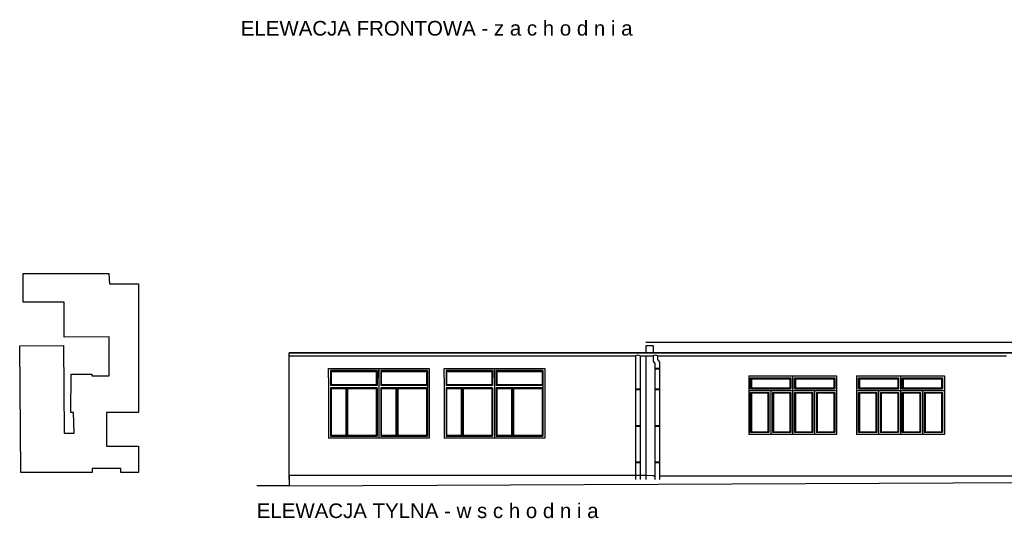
# Model space of a CAD drawing. Header units: millimetres. Extents: x -40063 to 512011, y 350190 to 687060.
# Tile 1 of 256: x -40063 to -13138, y 488421 to 502062. Entities that reach past the tile are written whole.
import ezdxf

# ---------------------------------------------------------------- set-up
doc = ezdxf.new("R2010")
doc.units = ezdxf.units.MM
for name, color, linetype in [('2D - Ogólne', 8, 'Continuous'), ('Konstrukcja - Ściany zew', 8, 'Continuous'), ('Opisy - Teksty', 8, 'Continuous')]:
    doc.layers.add(name, color=color, linetype=linetype)
doc.styles.add('GENERATED_STYLE_1', font='arial.ttf')

msp = doc.modelspace()

# ---------------------------------------------------------------- linework, layer by layer
at = {"layer": '2D - Ogólne', "linetype": 'Continuous'}
for p, q in [((-39963.88956, 495118.8224), (-37625.97413, 495118.8224)), ((-39963.88956, 494333.92449), (-39963.88956, 495118.8224)), ((-37625.97413, 495118.8224), (-37609.07911, 494837.34252)), ((-37609.07911, 494837.34252), (-36813.38662, 494837.34252)), ((-36813.38662, 494837.34252), (-36813.38659, 491318.3124)), ((-38847.82344, 494333.92449), (-39963.88956, 494333.92449)), ((-38847.82344, 493380.67769), (-38847.82344, 494333.92449)), ((-37617.18311, 493386.83139), (-38847.82344, 493380.67769)), ((-37617.18311, 492321.08511), (-37617.18311, 493386.83139)), ((-40063.33377, 493142.9162), (-38863.48462, 493150.7205)), ((-40031.21956, 489672.25575), (-40063.33377, 493142.9162)), ((-38863.48462, 493150.7205), (-38843.62926, 490747.54186)), ((-38662.05417, 491319.83463), (-38659.95071, 492363.13255)), ((-38659.95071, 492363.13255), (-38088.03651, 492363.13255)), ((-38088.03651, 492363.13255), (-38088.03651, 492321.08511)), ((-38088.03651, 492321.08511), (-37617.18311, 492321.08511)), ((-30289.87476, 492049.91479), (-31564.87476, 492049.91479)), ((-30289.87476, 492049.91479), (-31564.87476, 492049.91479)), ((-30289.87476, 491989.91479), (-31564.87476, 491989.91479)), ((-30289.87476, 491989.91479), (-31564.87476, 491989.91479)), ((-30314.87476, 492074.91479), (-31539.87476, 492074.91479)), ((-30314.87476, 492074.91479), (-31539.87476, 492074.91479)), ((-31139.87476, 491964.91479), (-31539.87476, 491964.91479)), ((-31139.87476, 491964.91479), (-31539.87476, 491964.91479)), ((-30314.87476, 491964.91479), (-31089.87476, 491964.91479)), ((-30314.87476, 491964.91479), (-31089.87476, 491964.91479)), ((-28914.87476, 492049.91479), (-30189.87476, 492049.91479)), ((-28914.87476, 492049.91479), (-30189.87476, 492049.91479)), ((-28914.87476, 491989.91479), (-30189.87476, 491989.91479)), ((-28914.87476, 491989.91479), (-30189.87476, 491989.91479)), ((-28939.87476, 492074.91479), (-30164.87476, 492074.91479)), ((-28939.87476, 492074.91479), (-30164.87476, 492074.91479)), ((-29764.87476, 491964.91479), (-30164.87476, 491964.91479)), ((-29764.87476, 491964.91479), (-30164.87476, 491964.91479)), ((-28939.87476, 491964.91479), (-29714.87476, 491964.91479)), ((-28939.87476, 491964.91479), (-29714.87476, 491964.91479)), ((-27129.87476, 492049.91479), (-28404.87476, 492049.91479)), ((-27129.87476, 492049.91479), (-28404.87476, 492049.91479)), ((-27129.87476, 491989.91479), (-28404.87476, 491989.91479)), ((-27129.87476, 491989.91479), (-28404.87476, 491989.91479)), ((-27154.87476, 492074.91479), (-28379.87476, 492074.91479)), ((-27154.87476, 492074.91479), (-28379.87476, 492074.91479)), ((-27979.87476, 491964.91479), (-28379.87476, 491964.91479)), ((-27979.87476, 491964.91479), (-28379.87476, 491964.91479)), ((-27154.87476, 491964.91479), (-27929.87476, 491964.91479)), ((-27154.87476, 491964.91479), (-27929.87476, 491964.91479)), ((-25754.87476, 492049.91479), (-27029.87476, 492049.91479)), ((-25754.87476, 492049.91479), (-27029.87476, 492049.91479)), ((-25754.87476, 491989.91479), (-27029.87476, 491989.91479)), ((-25754.87476, 491989.91479), (-27029.87476, 491989.91479)), ((-25779.87476, 492074.91479), (-27004.87476, 492074.91479)), ((-25779.87476, 492074.91479), (-27004.87476, 492074.91479)), ((-26604.87476, 491964.91479), (-27004.87476, 491964.91479)), ((-26604.87476, 491964.91479), (-27004.87476, 491964.91479)), ((-25779.87476, 491964.91479), (-26554.87476, 491964.91479)), ((-25779.87476, 491964.91479), (-26554.87476, 491964.91479)), ((-23097.32959, 491954.76989), (-23217.32959, 491954.76989)), ((-23097.32959, 491934.76989), (-23217.32959, 491934.76989)), ((-22563.06195, 491954.32281), (-22693.06195, 491954.32281)), ((-22563.06195, 491934.32281), (-22693.06195, 491934.32281)), ((-38588.07517, 491319.83463), (-38662.05417, 491319.83463)), ((-38574.56894, 490749.1617), (-38588.07517, 491319.83463)), ((-23097.32959, 490954.76989), (-23217.32959, 490954.76989)), ((-23097.32959, 490934.76989), (-23217.32959, 490934.76989)), ((-22563.06195, 490954.32281), (-22693.06195, 490954.32281)), ((-22563.06195, 490934.32281), (-22693.06195, 490934.32281)), ((-38843.62926, 490747.54186), (-38574.56894, 490749.1617)), ((-36813.38659, 490396.71987), (-36813.38658, 489675.5199)), ((-38083.14029, 489779.15661), (-38083.14029, 489672.25575)), ((-37294.84846, 489779.15661), (-38083.14029, 489779.15661)), ((-37294.84846, 489675.5199), (-37294.84846, 489779.15661)), ((-23097.32959, 489954.76989), (-23217.32959, 489954.76989)), ((-23097.32959, 489934.76989), (-23217.32959, 489934.76989)), ((-22563.06195, 489954.32281), (-22693.06195, 489954.32281)), ((-22563.06195, 489934.32281), (-22693.06195, 489934.32281)), ((-38083.14029, 489672.25575), (-40031.21956, 489672.25575)), ((-36813.38658, 489675.5199), (-37294.84846, 489675.5199))]:
    msp.add_line(p, q, dxfattribs=at)
at = {"layer": '2D - Ogólne', "linetype": 'Continuous', "flags": 128}
for points in [[(-23217.32959, 489484.91479), (-23217.32959, 492864.91479)], [(-23097.32959, 492864.91479), (-23097.32959, 489484.91479)]]:
    msp.add_lwpolyline(points, dxfattribs=at)
at = {"layer": '2D - Ogólne', "linetype": 'Continuous'}
for centre in [(-23157.32959, 492776.4302), (-22682.79497, 492776.4302)]:
    msp.add_arc(centre, 106.90894, 55.859424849, 124.140575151, dxfattribs=at)
at = {"layer": 'Konstrukcja - Ściany zew', "linetype": 'Continuous'}
for p, q in [((5462.47503, 493234.91479), (-22944.18457, 493234.91479)), ((-22737.14713, 493137.41416), (-22944.18457, 493137.41416)), ((-22944.18457, 493137.41416), (-22944.18457, 492944.91479)), ((-22737.14713, 493137.41416), (-22737.14713, 492944.91479)), ((-32694.87476, 492864.91479), (-32694.54074, 492944.9147)), ((-32694.87476, 489484.91479), (-32694.87476, 492864.91479)), ((-32694.87476, 492864.91479), (-23217.32959, 492864.91479)), ((-22944.18457, 492944.91479), (-32694.54074, 492944.9147)), ((-22944.18457, 492934.91479), (-32694.54074, 492934.9147)), ((-23097.32959, 492864.91479), (-22742.79497, 492864.91479)), ((-23044.18457, 492864.91479), (-22944.18457, 492864.91479)), ((5912.47503, 492944.91479), (-22944.18457, 492944.91479)), ((5912.47503, 492934.91479), (-22944.18457, 492934.91479)), ((-22944.18457, 492864.91479), (-22944.18457, 489484.91479)), ((-22742.79497, 492864.91479), (-22742.79497, 492724.18443)), ((-22622.79497, 492864.91479), (-22622.79497, 492764.78331)), ((-22622.79497, 492864.91479), (-13079.44295, 492864.91479)), ((-22622.79497, 492764.78331), (-22563.06195, 492688.91274)), ((-31614.87476, 492514.91479), (-30239.87476, 492514.91479)), ((-31614.87476, 492464.91479), (-31614.87476, 492514.91479)), ((-31614.87476, 492514.91479), (-30239.87476, 492514.91479)), ((-31614.87476, 492464.91479), (-31614.87476, 492514.91479)), ((-31614.87476, 492264.91479), (-31614.87476, 492464.91479)), ((-31614.87476, 492264.91479), (-31614.87476, 492464.91479)), ((-30289.87476, 492464.91479), (-31564.87476, 492464.91479)), ((-31564.87476, 492464.91479), (-31564.87476, 492049.91479)), ((-30289.87476, 492464.91479), (-31564.87476, 492464.91479)), ((-31564.87476, 492464.91479), (-31564.87476, 492049.91479)), ((-30289.87476, 492464.91479), (-30289.87476, 492049.91479)), ((-30289.87476, 492464.91479), (-30289.87476, 492049.91479)), ((-30239.87476, 492514.91479), (-30239.87476, 490614.91479)), ((-30239.87476, 492514.91479), (-30239.87476, 490614.91479)), ((-30239.87476, 492514.91479), (-28864.87476, 492514.91479)), ((-30239.87476, 492464.91479), (-30239.87476, 492514.91479)), ((-30239.87476, 492514.91479), (-28864.87476, 492514.91479)), ((-30239.87476, 492464.91479), (-30239.87476, 492514.91479)), ((-30239.87476, 492264.91479), (-30239.87476, 492464.91479)), ((-30239.87476, 492264.91479), (-30239.87476, 492464.91479)), ((-28914.87476, 492464.91479), (-30189.87476, 492464.91479)), ((-30189.87476, 492464.91479), (-30189.87476, 492049.91479)), ((-28914.87476, 492464.91479), (-30189.87476, 492464.91479)), ((-30189.87476, 492464.91479), (-30189.87476, 492049.91479)), ((-28914.87476, 492464.91479), (-28914.87476, 490664.91479)), ((-28914.87476, 492464.91479), (-28914.87476, 490664.91479)), ((-28864.87476, 492514.91479), (-28864.87476, 490614.91479)), ((-28864.87476, 492514.91479), (-28864.87476, 490614.91479)), ((-28454.87476, 492514.91479), (-27079.87476, 492514.91479)), ((-28454.87476, 492464.91479), (-28454.87476, 492514.91479)), ((-28454.87476, 492514.91479), (-27079.87476, 492514.91479)), ((-28454.87476, 492464.91479), (-28454.87476, 492514.91479)), ((-28454.87476, 492264.91479), (-28454.87476, 492464.91479)), ((-28454.87476, 492264.91479), (-28454.87476, 492464.91479)), ((-27129.87476, 492464.91479), (-28404.87476, 492464.91479)), ((-28404.87476, 492464.91479), (-28404.87476, 492049.91479)), ((-27129.87476, 492464.91479), (-28404.87476, 492464.91479)), ((-28404.87476, 492464.91479), (-28404.87476, 492049.91479)), ((-27129.87476, 492464.91479), (-27129.87476, 492049.91479)), ((-27129.87476, 492464.91479), (-27129.87476, 492049.91479)), ((-27079.87476, 492514.91479), (-27079.87476, 490614.91479)), ((-27079.87476, 492514.91479), (-27079.87476, 490614.91479)), ((-27079.87476, 492514.91479), (-25704.87476, 492514.91479)), ((-27079.87476, 492464.91479), (-27079.87476, 492514.91479)), ((-27079.87476, 492514.91479), (-25704.87476, 492514.91479)), ((-27079.87476, 492464.91479), (-27079.87476, 492514.91479)), ((-27079.87476, 492264.91479), (-27079.87476, 492464.91479)), ((-27079.87476, 492264.91479), (-27079.87476, 492464.91479)), ((-25754.87476, 492464.91479), (-27029.87476, 492464.91479)), ((-27029.87476, 492464.91479), (-27029.87476, 492049.91479)), ((-25754.87476, 492464.91479), (-27029.87476, 492464.91479)), ((-27029.87476, 492464.91479), (-27029.87476, 492049.91479)), ((-25754.87476, 492464.91479), (-25754.87476, 490664.91479)), ((-25754.87476, 492464.91479), (-25754.87476, 490664.91479)), ((-25704.87476, 492514.91479), (-25704.87476, 490614.91479)), ((-25704.87476, 492514.91479), (-25704.87476, 490614.91479)), ((-22742.79497, 492724.18443), (-22693.06195, 492659.09827)), ((-22693.06195, 492659.09827), (-22693.06195, 489484.4677)), ((-22693.06195, 492526.07416), (-22563.06195, 492526.07416)), ((-22693.06195, 492506.07416), (-22563.06195, 492506.07416)), ((-22563.06195, 492688.91274), (-22563.06195, 489484.4677)), ((-31614.87476, 492264.91479), (-31614.87476, 490614.91479)), ((-31614.87476, 492264.91479), (-31614.87476, 490614.91479)), ((-31539.87476, 492439.91479), (-30314.87476, 492439.91479)), ((-31539.87476, 492074.91479), (-31539.87476, 492439.91479)), ((-31539.87476, 492439.91479), (-30314.87476, 492439.91479)), ((-31539.87476, 492074.91479), (-31539.87476, 492439.91479)), ((-30314.87476, 492439.91479), (-30314.87476, 492074.91479)), ((-30314.87476, 492439.91479), (-30314.87476, 492074.91479)), ((-30239.87476, 492264.91479), (-30239.87476, 490614.91479)), ((-30164.87476, 492439.91479), (-28939.87476, 492439.91479)), ((-30164.87476, 492074.91479), (-30164.87476, 492439.91479)), ((-30164.87476, 492439.91479), (-28939.87476, 492439.91479)), ((-30164.87476, 492074.91479), (-30164.87476, 492439.91479)), ((-28939.87476, 492439.91479), (-28939.87476, 492074.91479)), ((-28939.87476, 492439.91479), (-28939.87476, 492074.91479)), ((-28454.87476, 492264.91479), (-28454.87476, 490614.91479)), ((-28454.87476, 492264.91479), (-28454.87476, 490614.91479)), ((-28379.87476, 492439.91479), (-27154.87476, 492439.91479)), ((-28379.87476, 492074.91479), (-28379.87476, 492439.91479)), ((-28379.87476, 492439.91479), (-27154.87476, 492439.91479)), ((-28379.87476, 492074.91479), (-28379.87476, 492439.91479)), ((-27154.87476, 492439.91479), (-27154.87476, 492074.91479)), ((-27154.87476, 492439.91479), (-27154.87476, 492074.91479)), ((-27079.87476, 492264.91479), (-27079.87476, 490614.91479)), ((-27004.87476, 492439.91479), (-25779.87476, 492439.91479)), ((-27004.87476, 492074.91479), (-27004.87476, 492439.91479)), ((-27004.87476, 492439.91479), (-25779.87476, 492439.91479)), ((-27004.87476, 492074.91479), (-27004.87476, 492439.91479)), ((-25779.87476, 492439.91479), (-25779.87476, 492074.91479)), ((-25779.87476, 492439.91479), (-25779.87476, 492074.91479)), ((-20127.14713, 492314.91479), (-20127.14713, 490714.91479)), ((-20127.14713, 492314.91479), (-18927.14713, 492314.91479)), ((-20077.14713, 491964.91479), (-20077.14713, 492264.91479)), ((-20077.14713, 492264.91479), (-18977.14713, 492264.91479)), ((-20052.14713, 492239.91479), (-20052.14713, 491989.91479)), ((-20052.14713, 492239.91479), (-19002.14713, 492239.91479)), ((-19002.14713, 492239.91479), (-19002.14713, 491989.91479)), ((-18977.14713, 492264.91479), (-18977.14713, 491964.91479)), ((-18927.14713, 492314.91479), (-18927.14713, 490714.91479)), ((-18927.14713, 492314.91479), (-17727.14713, 492314.91479)), ((-18877.14713, 491964.91479), (-18877.14713, 492264.91479)), ((-18877.14713, 492264.91479), (-17777.14713, 492264.91479)), ((-18852.14713, 492239.91479), (-18852.14713, 491989.91479)), ((-18852.14713, 492239.91479), (-17802.14713, 492239.91479)), ((-17802.14713, 492239.91479), (-17802.14713, 491989.91479)), ((-17777.14713, 492264.91479), (-17777.14713, 491964.91479)), ((-17727.14713, 492314.91479), (-17727.14713, 490714.91479)), ((-17177.10013, 492314.91479), (-17177.10013, 490714.91479)), ((-17177.10013, 492314.91479), (-15977.10013, 492314.91479)), ((-17127.10013, 491964.91479), (-17127.10013, 492264.91479)), ((-17127.10013, 492264.91479), (-16027.10013, 492264.91479)), ((-17102.10013, 492239.91479), (-17102.10013, 491989.91479)), ((-17102.10013, 492239.91479), (-16052.10013, 492239.91479)), ((-16052.10013, 492239.91479), (-16052.10013, 491989.91479)), ((-16027.10013, 492264.91479), (-16027.10013, 491964.91479)), ((-15977.10013, 492314.91479), (-15977.10013, 490714.91479)), ((-15977.10013, 492314.91479), (-14777.10013, 492314.91479)), ((-15927.10013, 491964.91479), (-15927.10013, 492264.91479)), ((-15927.10013, 492264.91479), (-14827.10013, 492264.91479)), ((-15902.10013, 492239.91479), (-15902.10013, 491989.91479)), ((-15902.10013, 492239.91479), (-14852.10013, 492239.91479)), ((-14852.10013, 492239.91479), (-14852.10013, 491989.91479)), ((-14827.10013, 492264.91479), (-14827.10013, 491964.91479)), ((-14777.10013, 492314.91479), (-14777.10013, 490714.91479)), ((-31564.87476, 491989.91479), (-31564.87476, 490664.91479)), ((-31564.87476, 491989.91479), (-31564.87476, 490664.91479)), ((-31539.87476, 490689.91479), (-31539.87476, 491964.91479)), ((-31539.87476, 490689.91479), (-31539.87476, 491964.91479)), ((-31139.87476, 490689.91479), (-31139.87476, 491964.91479)), ((-31139.87476, 490689.91479), (-31139.87476, 491964.91479)), ((-31114.87476, 490664.91479), (-31114.87476, 491989.91479)), ((-31114.87476, 490664.91479), (-31114.87476, 491989.91479)), ((-31089.87476, 490689.91479), (-31089.87476, 491964.91479)), ((-31089.87476, 490689.91479), (-31089.87476, 491964.91479)), ((-30314.87476, 491964.91479), (-30314.87476, 490689.91479)), ((-30314.87476, 491964.91479), (-30314.87476, 490689.91479)), ((-30289.87476, 491989.91479), (-30289.87476, 490664.91479)), ((-30289.87476, 491989.91479), (-30289.87476, 490664.91479)), ((-30189.87476, 491989.91479), (-30189.87476, 490724.91479)), ((-30189.87476, 491939.91479), (-30189.87476, 490664.91479)), ((-30164.87476, 490689.91479), (-30164.87476, 491964.91479)), ((-30164.87476, 490689.91479), (-30164.87476, 491964.91479)), ((-29764.87476, 490689.91479), (-29764.87476, 491964.91479)), ((-29764.87476, 490689.91479), (-29764.87476, 491964.91479)), ((-29739.87476, 490664.91479), (-29739.87476, 491989.91479)), ((-29739.87476, 490664.91479), (-29739.87476, 491989.91479)), ((-29714.87476, 490689.91479), (-29714.87476, 491964.91479)), ((-29714.87476, 490689.91479), (-29714.87476, 491964.91479)), ((-28939.87476, 491964.91479), (-28939.87476, 490689.91479)), ((-28939.87476, 491964.91479), (-28939.87476, 490689.91479)), ((-28404.87476, 491989.91479), (-28404.87476, 490664.91479)), ((-28404.87476, 491989.91479), (-28404.87476, 490664.91479)), ((-28379.87476, 490689.91479), (-28379.87476, 491964.91479)), ((-28379.87476, 490689.91479), (-28379.87476, 491964.91479)), ((-27979.87476, 490689.91479), (-27979.87476, 491964.91479)), ((-27979.87476, 490689.91479), (-27979.87476, 491964.91479)), ((-27954.87476, 490664.91479), (-27954.87476, 491989.91479)), ((-27954.87476, 490664.91479), (-27954.87476, 491989.91479)), ((-27929.87476, 490689.91479), (-27929.87476, 491964.91479)), ((-27929.87476, 490689.91479), (-27929.87476, 491964.91479)), ((-27154.87476, 491964.91479), (-27154.87476, 490689.91479)), ((-27154.87476, 491964.91479), (-27154.87476, 490689.91479)), ((-27129.87476, 491989.91479), (-27129.87476, 490664.91479)), ((-27129.87476, 491989.91479), (-27129.87476, 490664.91479)), ((-27029.87476, 491989.91479), (-27029.87476, 490664.91479)), ((-27029.87476, 491989.91479), (-27029.87476, 490664.91479)), ((-27004.87476, 490689.91479), (-27004.87476, 491964.91479)), ((-27004.87476, 490689.91479), (-27004.87476, 491964.91479)), ((-26604.87476, 490689.91479), (-26604.87476, 491964.91479)), ((-26604.87476, 490689.91479), (-26604.87476, 491964.91479)), ((-26579.87476, 490664.91479), (-26579.87476, 491989.91479)), ((-26579.87476, 490664.91479), (-26579.87476, 491989.91479)), ((-26554.87476, 490689.91479), (-26554.87476, 491964.91479)), ((-26554.87476, 490689.91479), (-26554.87476, 491964.91479)), ((-25779.87476, 491964.91479), (-25779.87476, 490689.91479)), ((-25779.87476, 491964.91479), (-25779.87476, 490689.91479)), ((-20077.14713, 491964.91479), (-18977.14713, 491964.91479)), ((-20052.14713, 491989.91479), (-19002.14713, 491989.91479)), ((-18877.14713, 491964.91479), (-17777.14713, 491964.91479)), ((-18852.14713, 491989.91479), (-17802.14713, 491989.91479)), ((-17127.10013, 491964.91479), (-16027.10013, 491964.91479)), ((-17102.10013, 491989.91479), (-16052.10013, 491989.91479)), ((-15927.10013, 491964.91479), (-14827.10013, 491964.91479)), ((-15902.10013, 491989.91479), (-14852.10013, 491989.91479)), ((-20127.14713, 491914.91479), (-18927.14713, 491914.91479)), ((-20077.14713, 491864.91479), (-19577.14713, 491864.91479)), ((-20077.14713, 490764.91479), (-20077.14713, 491864.91479)), ((-19602.14713, 491839.91479), (-20052.14713, 491839.91479)), ((-20052.14713, 491839.91479), (-20052.14713, 490789.91479)), ((-19602.14713, 491839.91479), (-19602.14713, 490789.91479)), ((-19577.14713, 491864.91479), (-19577.14713, 490764.91479)), ((-19527.14713, 491914.91479), (-19527.14713, 490714.91479)), ((-19477.14713, 491864.91479), (-18977.14713, 491864.91479)), ((-19477.14713, 491864.91479), (-19477.14713, 490764.91479)), ((-19002.14713, 491839.91479), (-19452.14713, 491839.91479)), ((-19452.14713, 491839.91479), (-19452.14713, 490789.91479)), ((-19002.14713, 491839.91479), (-19002.14713, 490789.91479)), ((-18977.14713, 491864.91479), (-18977.14713, 490764.91479)), ((-18927.14713, 491914.91479), (-17727.14713, 491914.91479)), ((-18877.14713, 491864.91479), (-18377.14713, 491864.91479)), ((-18877.14713, 490764.91479), (-18877.14713, 491864.91479)), ((-18402.14713, 491839.91479), (-18852.14713, 491839.91479)), ((-18852.14713, 491839.91479), (-18852.14713, 490789.91479)), ((-18402.14713, 491839.91479), (-18402.14713, 490789.91479)), ((-18377.14713, 491864.91479), (-18377.14713, 490764.91479)), ((-18327.14713, 491914.91479), (-18327.14713, 490714.91479)), ((-18277.14713, 491864.91479), (-17777.14713, 491864.91479)), ((-18277.14713, 491864.91479), (-18277.14713, 490764.91479)), ((-17802.14713, 491839.91479), (-18252.14713, 491839.91479)), ((-18252.14713, 491839.91479), (-18252.14713, 490789.91479)), ((-17802.14713, 491839.91479), (-17802.14713, 490789.91479)), ((-17777.14713, 491864.91479), (-17777.14713, 490764.91479)), ((-17177.10013, 491914.91479), (-15977.10013, 491914.91479)), ((-17127.10013, 491864.91479), (-16627.10013, 491864.91479)), ((-17127.10013, 490764.91479), (-17127.10013, 491864.91479)), ((-16652.10013, 491839.91479), (-17102.10013, 491839.91479)), ((-17102.10013, 491839.91479), (-17102.10013, 490789.91479)), ((-16652.10013, 491839.91479), (-16652.10013, 490789.91479)), ((-16627.10013, 491864.91479), (-16627.10013, 490764.91479)), ((-16577.10013, 491914.91479), (-16577.10013, 490714.91479)), ((-16527.10013, 491864.91479), (-16027.10013, 491864.91479)), ((-16527.10013, 491864.91479), (-16527.10013, 490764.91479)), ((-16052.10013, 491839.91479), (-16502.10013, 491839.91479)), ((-16502.10013, 491839.91479), (-16502.10013, 490789.91479)), ((-16052.10013, 491839.91479), (-16052.10013, 490789.91479)), ((-16027.10013, 491864.91479), (-16027.10013, 490764.91479)), ((-15977.10013, 491914.91479), (-14777.10013, 491914.91479)), ((-15927.10013, 491864.91479), (-15427.10013, 491864.91479)), ((-15927.10013, 490764.91479), (-15927.10013, 491864.91479)), ((-15452.10013, 491839.91479), (-15902.10013, 491839.91479)), ((-15902.10013, 491839.91479), (-15902.10013, 490789.91479)), ((-15452.10013, 491839.91479), (-15452.10013, 490789.91479)), ((-15427.10013, 491864.91479), (-15427.10013, 490764.91479)), ((-15377.10013, 491914.91479), (-15377.10013, 490714.91479)), ((-15327.10013, 491864.91479), (-14827.10013, 491864.91479)), ((-15327.10013, 491864.91479), (-15327.10013, 490764.91479)), ((-14852.10013, 491839.91479), (-15302.10013, 491839.91479)), ((-15302.10013, 491839.91479), (-15302.10013, 490789.91479)), ((-14852.10013, 491839.91479), (-14852.10013, 490789.91479)), ((-14827.10013, 491864.91479), (-14827.10013, 490764.91479)), ((-36813.38633, 491318.3124), (-37686.81364, 491318.31426)), ((-37686.81364, 491318.31426), (-37686.81363, 490396.72176)), ((-30239.87476, 490614.91479), (-31614.87476, 490614.91479)), ((-30239.87476, 490614.91479), (-31614.87476, 490614.91479)), ((-31564.87476, 490664.91479), (-30289.87476, 490664.91479)), ((-31564.87476, 490664.91479), (-30289.87476, 490664.91479)), ((-31139.87476, 490689.91479), (-31539.87476, 490689.91479)), ((-31139.87476, 490689.91479), (-31539.87476, 490689.91479)), ((-30314.87476, 490689.91479), (-31089.87476, 490689.91479)), ((-30314.87476, 490689.91479), (-31089.87476, 490689.91479)), ((-28864.87476, 490614.91479), (-30239.87476, 490614.91479)), ((-28864.87476, 490614.91479), (-30239.87476, 490614.91479)), ((-30189.87476, 490664.91479), (-28914.87476, 490664.91479)), ((-30189.87476, 490664.91479), (-28914.87476, 490664.91479)), ((-29764.87476, 490689.91479), (-30164.87476, 490689.91479)), ((-29764.87476, 490689.91479), (-30164.87476, 490689.91479)), ((-28939.87476, 490689.91479), (-29714.87476, 490689.91479)), ((-28939.87476, 490689.91479), (-29714.87476, 490689.91479)), ((-27079.87476, 490614.91479), (-28454.87476, 490614.91479)), ((-27079.87476, 490614.91479), (-28454.87476, 490614.91479)), ((-28404.87476, 490664.91479), (-27129.87476, 490664.91479)), ((-28404.87476, 490664.91479), (-27129.87476, 490664.91479)), ((-27979.87476, 490689.91479), (-28379.87476, 490689.91479)), ((-27979.87476, 490689.91479), (-28379.87476, 490689.91479)), ((-27154.87476, 490689.91479), (-27929.87476, 490689.91479)), ((-27154.87476, 490689.91479), (-27929.87476, 490689.91479)), ((-25704.87476, 490614.91479), (-27079.87476, 490614.91479)), ((-25704.87476, 490614.91479), (-27079.87476, 490614.91479)), ((-27029.87476, 490664.91479), (-25754.87476, 490664.91479)), ((-27029.87476, 490664.91479), (-25754.87476, 490664.91479)), ((-26604.87476, 490689.91479), (-27004.87476, 490689.91479)), ((-26604.87476, 490689.91479), (-27004.87476, 490689.91479)), ((-25779.87476, 490689.91479), (-26554.87476, 490689.91479)), ((-25779.87476, 490689.91479), (-26554.87476, 490689.91479)), ((-18927.14713, 490714.91479), (-20127.14713, 490714.91479)), ((-19577.14713, 490764.91479), (-20077.14713, 490764.91479)), ((-20052.14713, 490789.91479), (-19602.14713, 490789.91479)), ((-18977.14713, 490764.91479), (-19477.14713, 490764.91479)), ((-19452.14713, 490789.91479), (-19002.14713, 490789.91479)), ((-17727.14713, 490714.91479), (-18927.14713, 490714.91479)), ((-18377.14713, 490764.91479), (-18877.14713, 490764.91479)), ((-18852.14713, 490789.91479), (-18402.14713, 490789.91479)), ((-17777.14713, 490764.91479), (-18277.14713, 490764.91479)), ((-18252.14713, 490789.91479), (-17802.14713, 490789.91479)), ((-15977.10013, 490714.91479), (-17177.10013, 490714.91479)), ((-16627.10013, 490764.91479), (-17127.10013, 490764.91479)), ((-17102.10013, 490789.91479), (-16652.10013, 490789.91479)), ((-16027.10013, 490764.91479), (-16527.10013, 490764.91479)), ((-16502.10013, 490789.91479), (-16052.10013, 490789.91479)), ((-14777.10013, 490714.91479), (-15977.10013, 490714.91479)), ((-15427.10013, 490764.91479), (-15927.10013, 490764.91479)), ((-15902.10013, 490789.91479), (-15452.10013, 490789.91479)), ((-14827.10013, 490764.91479), (-15327.10013, 490764.91479)), ((-15302.10013, 490789.91479), (-14852.10013, 490789.91479)), ((-37686.81363, 490396.72176), (-36813.38631, 490396.71987)), ((-22944.18457, 489588.65728), (-32694.87476, 489588.65728)), ((-32694.87476, 489588.65728), (-32694.87476, 489418.65728)), ((-32694.87476, 489588.65728), (-32694.87476, 489308.65728)), ((-22737.14713, 489584.91479), (-23097.32959, 489591.42559)), ((-22737.14713, 489584.91479), (-22693.06195, 489584.91479)), ((-22563.06195, 489584.91479), (-12899.70992, 489584.91479)), ((-32694.87476, 489308.65728), (-33580.1469, 489308.65728)), ((-32694.87476, 489308.65728), (5912.47503, 489484.91479))]:
    msp.add_line(p, q, dxfattribs=at)

# ---------------------------------------------------------------- texts
at = {"layer": 'Opisy - Teksty', "linetype": 'Continuous', "char_height": 400, "attachment_point": 1, "style": 'GENERATED_STYLE_1'}
for s, insert in [('{ELEWACJA FRONTOWA - z a c h o d n i a}', (-34016.60274, 502027.15331)), ('{ELEWACJA TYLNA - w s c h o d n i a}', (-33580.1469, 488827.83675))]:
    msp.add_mtext(s, dxfattribs=dict(at, insert=insert))

doc.saveas('drawing.dxf')
